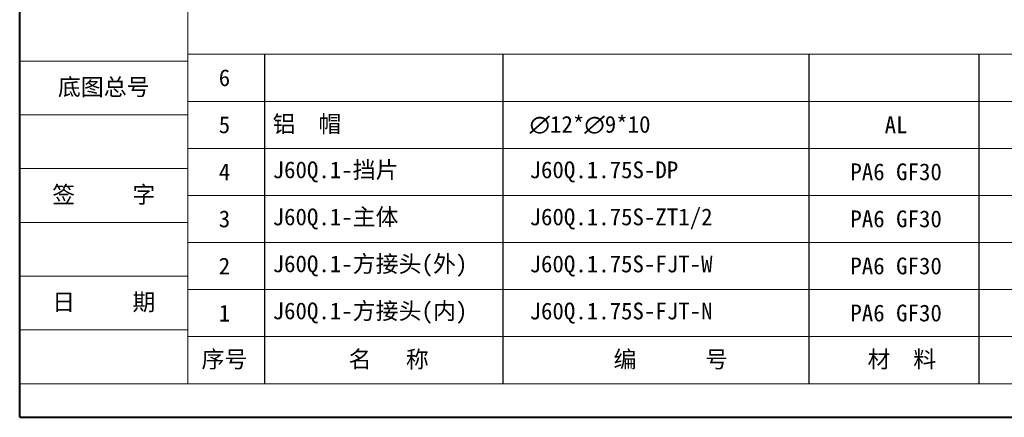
# Model space of a CAD drawing. Header units: millimetres. Extents: x -1055 to 1009, y -247 to 1211.
# Tile 1 of 51: x -1055 to -337, y -247 to 43. Entities that reach past the tile are written whole.
import ezdxf

# ---------------------------------------------------------------- set-up
doc = ezdxf.new("R2010")
doc.units = ezdxf.units.MM
doc.linetypes.add('CENTER', pattern=[0.6, 0.375, -0.075, 0.075, -0.075])
doc.layers.add('标注线', color=7, linetype='Continuous', lineweight=15)
doc.styles.add('样式 3.5', font='仿宋_GB2312.ttf')
doc.styles.add('样式 6', font='仿宋_GB2312.ttf')

msp = doc.modelspace()

# ---------------------------------------------------------------- linework, layer by layer
at = {"color": 7, "lineweight": 40}
for q in [(-1055.492, 1210.78), (1006.71, -247.492)]:
    msp.add_line((-1055.492, -247.492), q, dxfattribs=at)
at = {"color": 7, "lineweight": 13}
for q in [(-932.742, 1186.23), (98.359, -222.941)]:
    msp.add_line((-932.742, -222.941), q, dxfattribs=at)
at = {"color": 7, "lineweight": 15}
for p, q in [((-932.742, 17.649), (-117.755, 17.649)), ((-1055.492, 12.739), (-932.742, 12.739)), ((-932.742, -16.721), (-117.755, -16.721)), ((-1055.492, -26.541), (-932.742, -26.541)), ((-932.742, -51.091), (-117.755, -51.091)), ((-1055.492, -65.821), (-932.742, -65.821)), ((-932.742, -85.461), (-117.755, -85.461)), ((-1055.492, -105.101), (-932.742, -105.101)), ((-932.742, -119.831), (-117.755, -119.831)), ((-1055.492, -144.381), (-932.742, -144.381)), ((-932.742, -154.201), (-117.755, -154.201)), ((-1055.492, -183.661), (-932.742, -183.661)), ((-932.742, -188.571), (98.359, -188.571)), ((-1055.492, -222.941), (-932.742, -222.941))]:
    msp.add_line(p, q, dxfattribs=at)
at = {"color": 7}
for p, q in [((-876.84, 17.649), (-876.84, -222.941)), ((-702.868, 17.649), (-702.868, -222.941)), ((-479.076, -222.941), (-479.076, 17.649)), ((-354.895, -222.941), (-354.895, 17.649))]:
    msp.add_line(p, q, dxfattribs=at)

# ---------------------------------------------------------------- texts
at = {"color": 7, "linetype": 'CENTER', "lineweight": 18, "char_height": 12.27501, "width": 122.7501, "attachment_point": 5, "style": '样式 3.5'}
for s, insert in [('\\f宋体|b0|i0|c134|p2;底图总号', (-994.117, -6.901)), ('\\f宋体|b0|i0|c134|p2;签     字', (-994.117, -85.461)), ('\\f宋体|b0|i0|c134|p2;日     期', (-994.117, -164.021))]:
    msp.add_mtext(s, dxfattribs=dict(at, insert=insert))
at = {"layer": '标注线', "color": 7, "lineweight": 18, "style": '样式 6'}
for s, insert, char_height, width, attachment_point in [('{\\H1.389x;6}', (-905.997, 0.464), 8.83801, 58.92005, 5), ('{\\H1.389x;5}', (-905.997, -33.906), 8.83801, 58.92005, 5), ('{\\H1.389x;铝  帽}', (-870.835, -33.906), 8.83801, 220.92644, 4), ('{\\fISOCPEUR|b0|i0|c0|p34;\\H1.389x;∅\\fFangSong_GB2312|b0|i0|c134|p49;12*\\fISOCPEUR|b0|i0|c0|p34;∅\\fFangSong_GB2312|b0|i0|c134|p49;9*10}', (-683.238, -33.906), 8.838007, 169.88375, 4), ('{\\H1.389x;AL}', (-415.609, -33.906), 8.83801, 69.59435, 5), ('{\\H1.389x;PA6 GF30}', (-415.609, -68.276), 8.83801, 69.59435, 5), ('{\\H1.389x;4}', (-905.997, -68.276), 8.83801, 58.92005, 5), ('{\\H1.389x;J60Q.1-挡片}', (-870.835, -68.276), 8.83801, 220.92644, 4), ('{\\H1.389x;J60Q.1.75S-DP}', (-683.238, -68.276), 8.83801, 169.88375, 4), ('{\\H1.389x;PA6 GF30}', (-415.609, -102.646), 8.83801, 69.59435, 5), ('{\\H1.389x;3}', (-905.997, -102.646), 8.83801, 58.92005, 5), ('{\\H1.389x;J60Q.1-主体}', (-870.835, -102.646), 8.83801, 170.03195, 4), ('{\\H1.389x;J60Q.1.75S-ZT1/2}', (-683.238, -102.646), 8.83801, 169.88375, 4), ('{\\H1.389x;PA6 GF30}', (-415.609, -137.016), 8.83801, 69.59435, 5), ('{\\H1.389x;J60Q.1-方接头(外)}', (-870.835, -137.016), 8.83801, 220.92644, 4), ('{\\H1.389x;2}', (-905.997, -137.016), 8.83801, 58.92005, 5), ('{\\H1.389x;J60Q.1.75S-FJT-W}', (-683.238, -137.016), 8.83801, 169.88375, 4), ('{\\H1.389x;PA6 GF30}', (-415.609, -171.386), 8.83801, 69.59435, 5), ('{\\H1.389x;1}', (-905.997, -171.386), 8.83801, 58.92005, 5), ('{\\H1.389x;J60Q.1-方接头(内)}', (-870.835, -171.386), 8.83801, 209.55903, 4), ('{\\H1.389x;J60Q.1.75S-FJT-N}', (-683.238, -171.386), 8.83801, 169.88375, 4), ('{\\H1.389x;序号}', (-905.997, -205.756), 8.83801, 58.92005, 5), ('{\\H1.389x;名   称}', (-786.067, -205.756), 8.83801, 117.54551, 5), ('{\\H1.389x;编      号}', (-580.142, -205.756), 8.83801, 169.88375, 5), ('{\\H1.389x; 材  料}', (-415.609, -205.756), 8.83801, 69.59435, 5)]:
    msp.add_mtext(s, dxfattribs=dict(at, insert=insert, char_height=char_height, width=width, attachment_point=attachment_point))

doc.saveas('drawing.dxf')
